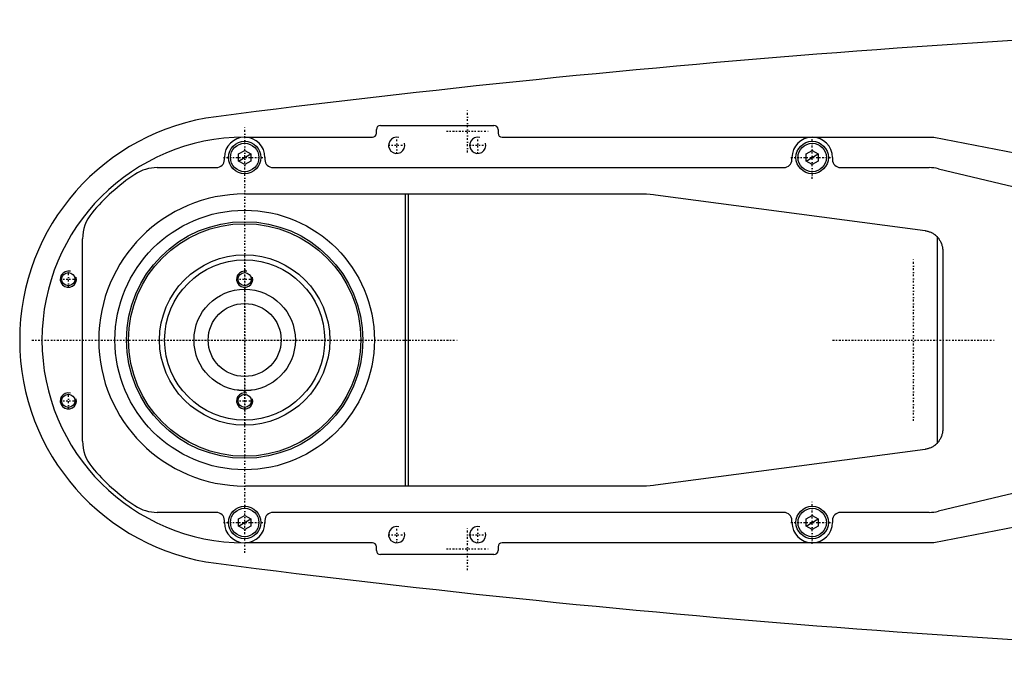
# Model space of a CAD drawing. Extents: x -705 to 156, y -125 to 125.
# Tile 1 of 3: x -705 to -463, y -79 to 79. Entities that reach past the tile are written whole.
import ezdxf

# ---------------------------------------------------------------- set-up
doc = ezdxf.new("R2010")
doc.units = 0
doc.linetypes.add('CENTER', pattern=[1.5, 0.45, -0.5, 0.05, -0.5])
for name, color, linetype in [('AM_0', 7, 'CONTINUOUS'), ('AM_10', 7, 'CONTINUOUS'), ('AM_7', 7, 'CENTER')]:
    doc.layers.add(name, color=color, linetype=linetype)

msp = doc.modelspace()

# ---------------------------------------------------------------- linework, layer by layer
at = {"layer": 'AM_0', "color": 7, "linetype": 'CONTINUOUS'}
for p, q in [((-617.5, 51), (-617.5, 51.9)), ((-616.5, 52.9), (-588.5, 52.9)), ((-587.5, 51.9), (-587.5, 51)), ((-650, 50), (-618.5, 50)), ((-586.5, 50), (-480, 50)), ((-480, 50), (-456, 45.38)), ((-651.5, 45.87), (-650, 46.73)), ((-650, 46.73), (-648.5, 45.87)), ((-511.5, 45.87), (-510, 46.73)), ((-510, 46.73), (-508.5, 45.87)), ((-655, 44.5), (-655, 45)), ((-651.5, 44.13), (-651.5, 45.87)), ((-650, 43.27), (-651.5, 44.13)), ((-648.5, 44.13), (-650, 43.27)), ((-648.5, 45.87), (-648.5, 44.13)), ((-645, 45), (-645, 44.5)), ((-515, 44.5), (-515, 45)), ((-511.5, 44.13), (-511.5, 45.87)), ((-510, 43.27), (-511.5, 44.13)), ((-508.5, 44.13), (-510, 43.27)), ((-508.5, 45.87), (-508.5, 44.13)), ((-505, 45), (-505, 44.5)), ((-671.56, 42.5), (-657, 42.5)), ((-643, 42.5), (-517, 42.5)), ((-503, 42.5), (-481.18, 42.5)), ((-478.85, 42.23), (-395.84, 22.36)), ((-650, 36), (-551.33, 36)), ((-610.3, -36), (-610.3, 36)), ((-609.7, 36), (-609.7, -36)), ((-548.68, 35.82), (-482.14, 26.96)), ((-690, -24.92), (-690, 24.92)), ((-479.14, 25.41), (-479.14, -25.41)), ((-477.8, 22), (-477.8, -22)), ((-395.84, -22.36), (-478.85, -42.23)), ((-482.14, -26.96), (-548.68, -35.82)), ((-551.33, -36), (-650, -36)), ((-657, -42.5), (-671.56, -42.5)), ((-651.5, -44.13), (-650, -43.27)), ((-650, -43.27), (-648.5, -44.13)), ((-517, -42.5), (-643, -42.5)), ((-511.5, -44.13), (-510, -43.27)), ((-510, -43.27), (-508.5, -44.13)), ((-481.18, -42.5), (-503, -42.5)), ((-655, -45), (-655, -44.5)), ((-651.5, -45.87), (-651.5, -44.13)), ((-650, -46.73), (-651.5, -45.87)), ((-648.5, -45.87), (-650, -46.73)), ((-648.5, -44.13), (-648.5, -45.87)), ((-645, -44.5), (-645, -45)), ((-515, -45), (-515, -44.5)), ((-511.5, -45.87), (-511.5, -44.13)), ((-510, -46.73), (-511.5, -45.87)), ((-508.5, -45.87), (-510, -46.73)), ((-508.5, -44.13), (-508.5, -45.87)), ((-505, -44.5), (-505, -45)), ((-456, -45.38), (-480, -50)), ((-618.5, -50), (-650, -50)), ((-617.5, -51.9), (-617.5, -51)), ((-587.5, -51), (-587.5, -51.9)), ((-480, -50), (-586.5, -50)), ((-588.5, -52.9), (-616.5, -52.9))]:
    msp.add_line(p, q, dxfattribs=at)
for points in [[(-551.33, 36, 0), (-550.89, 36, 0), (-550, 35.96, 0), (-549.12, 35.88, 0), (-548.68, 35.82, 0)], [(-482.14, 26.96, 0), (-482.04, 26.94, 0), (-481.86, 26.91, 0), (-481.67, 26.87, 0), (-481.58, 26.85, 0), (-481.48, 26.82, 0), (-481.3, 26.77, 0), (-481.12, 26.71, 0), (-480.94, 26.64, 0), (-480.77, 26.57, 0), (-480.59, 26.49, 0), (-480.51, 26.44, 0), (-480.42, 26.4, 0), (-480.26, 26.3, 0), (-480.09, 26.2, 0), (-479.93, 26.1, 0), (-479.78, 25.99, 0), (-479.63, 25.87, 0), (-479.56, 25.81, 0), (-479.48, 25.74, 0), (-479.34, 25.61, 0), (-479.21, 25.48, 0), (-479.14, 25.41, 0)], [(-479.14, 25.41, 0), (-479.07, 25.33, 0), (-478.93, 25.16, 0), (-478.8, 25, 0), (-478.73, 24.91, 0), (-478.67, 24.82, 0), (-478.56, 24.65, 0), (-478.45, 24.47, 0), (-478.35, 24.29, 0), (-478.26, 24.1, 0), (-478.18, 23.91, 0), (-478.14, 23.82, 0), (-478.11, 23.72, 0), (-478.04, 23.53, 0), (-477.98, 23.34, 0), (-477.93, 23.15, 0), (-477.89, 22.95, 0), (-477.86, 22.75, 0), (-477.84, 22.65, 0), (-477.84, 22.64, 0), (-477.84, 22.6, 0), (-477.83, 22.57, 0), (-477.83, 22.55, 0), (-477.83, 22.53, 0), (-477.83, 22.5, 0), (-477.82, 22.46, 0), (-477.82, 22.43, 0), (-477.82, 22.39, 0), (-477.81, 22.36, 0), (-477.81, 22.34, 0), (-477.81, 22.32, 0), (-477.81, 22.29, 0), (-477.81, 22.25, 0), (-477.8, 22.21, 0), (-477.8, 22.18, 0), (-477.8, 22.14, 0), (-477.8, 22.12, 0), (-477.8, 22.1, 0), (-477.8, 22.06, 0), (-477.8, 22.02, 0), (-477.8, 22, 0)], [(-648.18, -12.37, 0), (-648.18, -12.37, 0), (-648.18, -12.37, 0), (-648.19, -12.37, 0), (-648.19, -12.37, 0), (-648.19, -12.37, 0), (-648.2, -12.37, 0), (-648.2, -12.37, 0), (-648.21, -12.37, 0), (-648.22, -12.37, 0), (-648.23, -12.37, 0), (-648.24, -12.38, 0), (-648.25, -12.38, 0), (-648.26, -12.38, 0), (-648.28, -12.38, 0), (-648.3, -12.38, 0), (-648.31, -12.39, 0), (-648.33, -12.39, 0), (-648.35, -12.39, 0), (-648.36, -12.39, 0), (-648.38, -12.39, 0), (-648.4, -12.4, 0), (-648.42, -12.4, 0), (-648.43, -12.4, 0), (-648.46, -12.4, 0), (-648.49, -12.41, 0), (-648.5, -12.41, 0), (-648.52, -12.41, 0), (-648.55, -12.42, 0), (-648.58, -12.42, 0), (-648.61, -12.42, 0), (-648.64, -12.43, 0), (-648.68, -12.43, 0), (-648.7, -12.43, 0), (-648.71, -12.43, 0), (-648.75, -12.44, 0), (-648.79, -12.44, 0), (-648.83, -12.44, 0), (-648.87, -12.45, 0), (-648.91, -12.45, 0), (-648.93, -12.45, 0), (-648.95, -12.46, 0), (-649, -12.46, 0), (-649.04, -12.46, 0), (-649.09, -12.47, 0), (-649.14, -12.47, 0), (-649.19, -12.47, 0), (-649.21, -12.48, 0), (-649.24, -12.48, 0), (-649.29, -12.48, 0), (-649.34, -12.48, 0), (-649.39, -12.49, 0), (-649.44, -12.49, 0), (-649.49, -12.49, 0), (-649.52, -12.49, 0), (-649.55, -12.49, 0), (-649.6, -12.49, 0), (-649.65, -12.5, 0), (-649.71, -12.5, 0), (-649.76, -12.5, 0), (-649.81, -12.5, 0), (-649.84, -12.5, 0), (-649.87, -12.5, 0), (-649.92, -12.5, 0), (-649.97, -12.5, 0), (-650, -12.5, 0), (-650.03, -12.5, 0), (-650.08, -12.5, 0), (-650.13, -12.5, 0), (-650.16, -12.5, 0), (-650.19, -12.5, 0), (-650.24, -12.5, 0), (-650.29, -12.5, 0), (-650.35, -12.5, 0), (-650.4, -12.49, 0), (-650.45, -12.49, 0), (-650.48, -12.49, 0), (-650.51, -12.49, 0), (-650.56, -12.49, 0), (-650.61, -12.49, 0), (-650.66, -12.48, 0), (-650.71, -12.48, 0), (-650.76, -12.48, 0), (-650.79, -12.48, 0), (-650.81, -12.47, 0), (-650.86, -12.47, 0), (-650.91, -12.47, 0), (-650.96, -12.46, 0), (-651, -12.46, 0), (-651.05, -12.46, 0), (-651.07, -12.45, 0), (-651.09, -12.45, 0), (-651.13, -12.45, 0), (-651.17, -12.44, 0), (-651.21, -12.44, 0), (-651.25, -12.44, 0), (-651.29, -12.43, 0), (-651.3, -12.43, 0), (-651.32, -12.43, 0), (-651.36, -12.43, 0), (-651.39, -12.42, 0), (-651.42, -12.42, 0), (-651.45, -12.42, 0), (-651.48, -12.41, 0), (-651.5, -12.41, 0), (-651.51, -12.41, 0), (-651.54, -12.4, 0), (-651.57, -12.4, 0), (-651.58, -12.4, 0), (-651.6, -12.4, 0), (-651.62, -12.39, 0), (-651.64, -12.39, 0), (-651.65, -12.39, 0), (-651.67, -12.39, 0), (-651.69, -12.39, 0), (-651.7, -12.38, 0), (-651.72, -12.38, 0), (-651.74, -12.38, 0), (-651.75, -12.38, 0), (-651.76, -12.38, 0), (-651.77, -12.37, 0), (-651.78, -12.37, 0), (-651.79, -12.37, 0), (-651.8, -12.37, 0), (-651.8, -12.37, 0), (-651.81, -12.37, 0), (-651.81, -12.37, 0), (-651.81, -12.37, 0), (-651.82, -12.37, 0), (-651.82, -12.37, 0), (-651.82, -12.37, 0)], [(-477.8, -22, 0), (-477.8, -22.02, 0), (-477.8, -22.06, 0), (-477.8, -22.1, 0), (-477.8, -22.12, 0), (-477.8, -22.14, 0), (-477.8, -22.18, 0), (-477.8, -22.21, 0), (-477.81, -22.25, 0), (-477.81, -22.29, 0), (-477.81, -22.32, 0), (-477.81, -22.34, 0), (-477.81, -22.36, 0), (-477.82, -22.39, 0), (-477.82, -22.43, 0), (-477.82, -22.46, 0), (-477.83, -22.5, 0), (-477.83, -22.53, 0), (-477.83, -22.55, 0), (-477.83, -22.57, 0), (-477.84, -22.6, 0), (-477.84, -22.64, 0), (-477.84, -22.65, 0), (-477.86, -22.75, 0), (-477.89, -22.95, 0), (-477.93, -23.15, 0), (-477.98, -23.34, 0), (-478.04, -23.53, 0), (-478.11, -23.72, 0), (-478.14, -23.82, 0), (-478.18, -23.91, 0), (-478.26, -24.1, 0), (-478.35, -24.29, 0), (-478.45, -24.47, 0), (-478.56, -24.65, 0), (-478.67, -24.82, 0), (-478.73, -24.91, 0), (-478.8, -25, 0), (-478.93, -25.16, 0), (-479.07, -25.33, 0), (-479.14, -25.41, 0)], [(-479.14, -25.41, 0), (-479.21, -25.48, 0), (-479.34, -25.61, 0), (-479.48, -25.74, 0), (-479.56, -25.81, 0), (-479.63, -25.87, 0), (-479.78, -25.99, 0), (-479.93, -26.1, 0), (-480.09, -26.2, 0), (-480.26, -26.3, 0), (-480.42, -26.4, 0), (-480.51, -26.44, 0), (-480.59, -26.49, 0), (-480.77, -26.57, 0), (-480.94, -26.64, 0), (-481.12, -26.71, 0), (-481.3, -26.77, 0), (-481.48, -26.82, 0), (-481.58, -26.85, 0), (-481.67, -26.87, 0), (-481.86, -26.91, 0), (-482.04, -26.94, 0), (-482.14, -26.96, 0)], [(-548.68, -35.82, 0), (-549.12, -35.88, 0), (-550, -35.96, 0), (-550.89, -36, 0), (-551.33, -36, 0)]]:
    msp.add_polyline3d(points, dxfattribs=at)
for centre, radius in [((-650, 45), 4), ((-510, 45), 4), ((-650, 45), 3.5), ((-510, 45), 3.5), ((-650, 0), 32), ((-650, 0), 29.17), ((-650, 0), 28.67), ((-650, 0), 21), ((-650, 0), 19.75), ((-693.5, 15), 1.62), ((-650, 15), 1.62), ((-650, 0), 12.5), ((-650, 0), 9), ((-693.5, -15), 1.62), ((-650, -15), 1.62), ((-650, -45), 4), ((-510, -45), 4), ((-650, -45), 3.5), ((-510, -45), 3.5)]:
    msp.add_circle(centre, radius, dxfattribs=at)
for centre, radius, start, end in [((-273.05, -2920.27), 3000, 91.28464, 97.35313), ((-650, 0), 55.5, 97.2532, 262.7468), ((-616.5, 51.9), 1, 90, 180), ((-588.5, 51.9), 1, 0, 90), ((-650, 0), 50, 90, 270), ((-650, 45), 5, 0, 180), ((-618.5, 51), 1, 270, 0), ((-586.5, 51), 1, 180, 270), ((-510, 45), 5, 0, 180), ((-657, 44.5), 2, 270, 0), ((-643, 44.5), 2, 180, 270), ((-517, 44.5), 2, 270, 0), ((-503, 44.5), 2, 180, 270), ((-671.56, 32.5), 10, 90, 123.5573), ((-481.18, 32.5), 10, 76.5442, 90), ((-650, 0), 49, 123.5573, 140.2849), ((-650, 0), 36, 90, 270), ((-680, 24.92), 10, 140.2849, 180), ((-680, -24.92), 10, 180, 219.7151), ((-650, 0), 49, 219.7151, 236.4427), ((-671.56, -32.5), 10, 236.4427, 270), ((-657, -44.5), 2, 0, 90), ((-643, -44.5), 2, 90, 180), ((-517, -44.5), 2, 0, 90), ((-503, -44.5), 2, 90, 180), ((-481.18, -32.5), 10, 270, 283.4558), ((-650, -45), 5, 180, 0), ((-510, -45), 5, 180, 0), ((-618.5, -51), 1, 0, 90), ((-586.5, -51), 1, 90, 180), ((-616.5, -51.9), 1, 180, 270), ((-588.5, -51.9), 1, 270, 0), ((-273.05, 2920.27), 3000, 262.64687, 268.71536)]:
    msp.add_arc(centre, radius, start, end, dxfattribs=at)
at = {"layer": 'AM_10', "color": 7, "linetype": 'CONTINUOUS'}
for p, q in [((-651.5, 44.13), (-648.5, 45.87)), ((-511.5, 44.13), (-508.5, 45.87)), ((-651.5, -45.87), (-648.5, -44.13)), ((-511.5, -45.87), (-508.5, -44.13))]:
    msp.add_line(p, q, dxfattribs=at)
for centre in [(-612.5, 48), (-592.5, 48), (-693.5, 15), (-650, 15), (-693.5, -15), (-650, -15), (-612.5, -48), (-592.5, -48)]:
    msp.add_arc(centre, 2, 75, 15, dxfattribs=at)
at = {"layer": 'AM_7', "color": 4, "linetype": 'CENTER'}
for p, q in [((-595, 46.25), (-595, 56.75)), ((-650, -52.5), (-650, 52.5)), ((-600.25, 51.5), (-589.75, 51.5)), ((-612.5, 45.9), (-612.5, 50.1)), ((-592.5, 45.9), (-592.5, 50.1)), ((-510, 39.75), (-510, 50.25)), ((-614.6, 48), (-610.4, 48)), ((-594.6, 48), (-590.4, 48)), ((-655.25, 45), (-644.75, 45)), ((-515.25, 45), (-504.75, 45)), ((-650, -20.74), (-650, 20.74)), ((-485, -19.95), (-485, 19.95)), ((-693.5, 12.9), (-693.5, 17.1)), ((-695.6, 15), (-691.4, 15)), ((-652.1, 15), (-647.9, 15)), ((-670.74, 0), (-629.26, 0)), ((-504.95, 0), (-465.05, 0)), ((-702.5, 0), (-597.5, 0)), ((-693.5, -17.1), (-693.5, -12.9)), ((-695.6, -15), (-691.4, -15)), ((-652.1, -15), (-647.9, -15)), ((-510, -50.25), (-510, -39.75)), ((-655.25, -45), (-644.75, -45)), ((-612.5, -50.1), (-612.5, -45.9)), ((-592.5, -50.1), (-592.5, -45.9)), ((-515.25, -45), (-504.75, -45)), ((-614.6, -48), (-610.4, -48)), ((-595, -56.75), (-595, -46.25)), ((-594.6, -48), (-590.4, -48)), ((-600.25, -51.5), (-589.75, -51.5))]:
    msp.add_line(p, q, dxfattribs=at)

doc.saveas('drawing.dxf')
